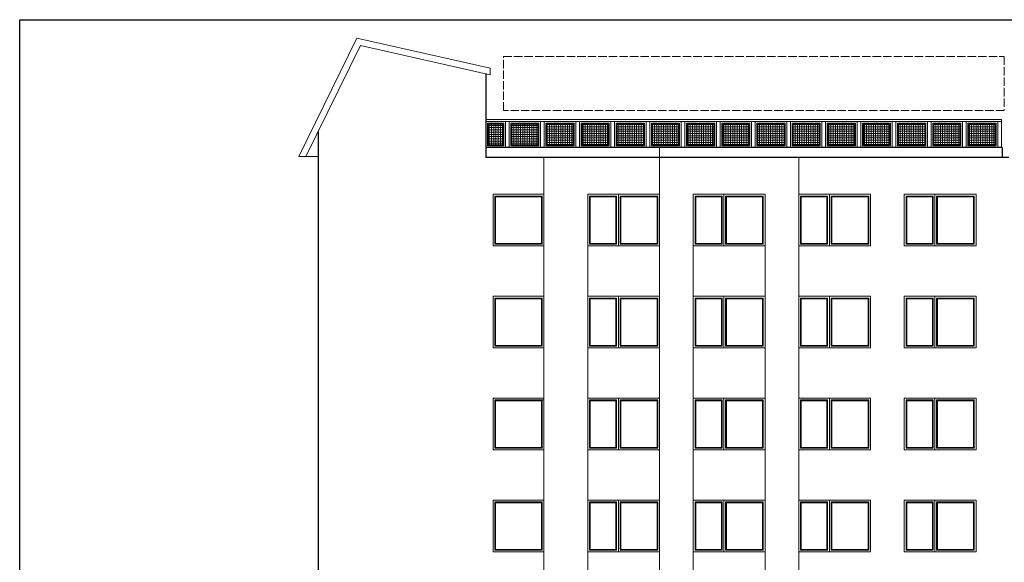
# Model space of a CAD drawing. Header units: millimetres. Extents: x -26513 to 76799, y 0 to 112149.
# Tile 65 of 98: x 27830 to 30630, y 103609 to 105152. Entities that reach past the tile are written whole.
import ezdxf

# ---------------------------------------------------------------- set-up
doc = ezdxf.new("R2010")
doc.units = ezdxf.units.MM
doc.header["$LTSCALE"] = 2
doc.linetypes.add('ACAD_ISO02W100', pattern=[15, 12, -3])
for name, color, linetype, lineweight in [('hacz  do wyłaczenia', 161, 'Continuous', 5), ('stolarka', 6, 'Continuous', 9), ('widok', 3, 'Continuous', 13)]:
    doc.layers.add(name, color=color, linetype=linetype, lineweight=lineweight)
doc.layers.add('istn.śiany', color=2, linetype='Continuous')
pattern_1 = [(0, (0, 3628.307), (0, 6.35), []), (90, (0, 3628.307), (-6.35, 4e-16), [])]

msp = doc.modelspace()

# ---------------------------------------------------------------- hatches: boundary and pattern name
at = {"layer": 'hacz  do wyłaczenia', "linetype": 'Continuous'}
h = msp.add_hatch(dxfattribs=at)
h.set_pattern_fill('NET', color=256, scale=2, style=0)
h.paths.add_polyline_path([(29203.7, 104854.4), (29163.7, 104854.4), (29163.7, 104796.4), (29203.7, 104796.4)])
h.paths.add_polyline_path([(29229.7, 104796.4), (29303.7, 104796.4), (29303.7, 104854.4), (29229.7, 104854.4)])
h = msp.add_hatch(dxfattribs=at)
h.set_pattern_fill('NET', color=256, scale=2, style=0)
h.set_pattern_definition(pattern_1)
h.paths.add_polyline_path([(29329.7, 104796.4), (29403.7, 104796.4), (29403.7, 104854.4), (29329.7, 104854.4)])
h = msp.add_hatch(dxfattribs=at)
h.set_pattern_fill('NET', color=256, scale=2, style=0)
h.set_pattern_definition(pattern_1)
h.paths.add_polyline_path([(29429.7, 104796.4), (29503.7, 104796.4), (29503.7, 104854.4), (29429.7, 104854.4)])
h = msp.add_hatch(dxfattribs=at)
h.set_pattern_fill('NET', color=256, scale=2, style=0)
h.set_pattern_definition(pattern_1)
h.paths.add_polyline_path([(29529.7, 104796.4), (29603.7, 104796.4), (29603.7, 104854.4), (29529.7, 104854.4)])
h = msp.add_hatch(dxfattribs=at)
h.set_pattern_fill('NET', color=256, scale=2, style=0)
h.set_pattern_definition(pattern_1)
h.paths.add_polyline_path([(29629.7, 104796.4), (29703.7, 104796.4), (29703.7, 104854.4), (29629.7, 104854.4)])
h = msp.add_hatch(dxfattribs=at)
h.set_pattern_fill('NET', color=256, scale=2, style=0)
h.set_pattern_definition(pattern_1)
h.paths.add_polyline_path([(29729.7, 104796.4), (29803.7, 104796.4), (29803.7, 104854.4), (29729.7, 104854.4)])
h = msp.add_hatch(dxfattribs=at)
h.set_pattern_fill('NET', color=256, scale=2, style=0)
h.set_pattern_definition(pattern_1)
h.paths.add_polyline_path([(29829.7, 104796.4), (29903.7, 104796.4), (29903.7, 104854.4), (29829.7, 104854.4)])
h = msp.add_hatch(dxfattribs=at)
h.set_pattern_fill('NET', color=256, scale=2, style=0)
h.set_pattern_definition(pattern_1)
h.paths.add_polyline_path([(29929.7, 104796.4), (30003.7, 104796.4), (30003.7, 104854.4), (29929.7, 104854.4)])
h = msp.add_hatch(dxfattribs=at)
h.set_pattern_fill('NET', color=256, scale=2, style=0)
h.set_pattern_definition(pattern_1)
h.paths.add_polyline_path([(30029.7, 104796.4), (30103.7, 104796.4), (30103.7, 104854.4), (30029.7, 104854.4)])
h = msp.add_hatch(dxfattribs=at)
h.set_pattern_fill('NET', color=256, scale=2, style=0)
h.set_pattern_definition(pattern_1)
h.paths.add_polyline_path([(30129.7, 104796.4), (30203.7, 104796.4), (30203.7, 104854.4), (30129.7, 104854.4)])
h = msp.add_hatch(dxfattribs=at)
h.set_pattern_fill('NET', color=256, scale=2, style=0)
h.set_pattern_definition(pattern_1)
h.paths.add_polyline_path([(30229.7, 104796.4), (30303.7, 104796.4), (30303.7, 104854.4), (30229.7, 104854.4)])
h = msp.add_hatch(dxfattribs=at)
h.set_pattern_fill('NET', color=256, scale=2, style=0)
h.set_pattern_definition(pattern_1)
h.paths.add_polyline_path([(30329.7, 104796.4), (30403.7, 104796.4), (30403.7, 104854.4), (30329.7, 104854.4)])
h = msp.add_hatch(dxfattribs=at)
h.set_pattern_fill('NET', color=256, scale=2, style=0)
h.set_pattern_definition(pattern_1)
h.paths.add_polyline_path([(30429.7, 104796.4), (30503.7, 104796.4), (30503.7, 104854.4), (30429.7, 104854.4)])
h = msp.add_hatch(dxfattribs=at)
h.set_pattern_fill('NET', color=256, scale=2, style=0)
h.set_pattern_definition(pattern_1)
h.paths.add_polyline_path([(30529.7, 104796.4), (30603.7, 104796.4), (30603.7, 104854.4), (30529.7, 104854.4)])

# ---------------------------------------------------------------- linework, layer by layer
msp.add_lwpolyline([(32030.3, 102191.8), (27830.3, 102191.8), (27830.3, 105151.8), (32030.3, 105151.8)], close=True)
at = {"layer": 'istn.śiany'}
for p, q in [((29155.7, 104998.5), (29155.7, 104760.4)), ((28697.7, 104874.9), (28697.7, 104874.8)), ((28678.7, 104833.6), (28678.7, 103075.3)), ((30623.7, 104788.4), (29155.7, 104788.4)), ((30623.7, 104788.4), (30623.7, 104760.4)), ((30642.7, 104760.4), (29155.7, 104760.4))]:
    msp.add_line(p, q, dxfattribs=at)
at = {"layer": 'stolarka'}
for p, q in [((29649.7, 104790.4), (29649.7, 102923.4)), ((29320.7, 104760.4), (29320.7, 102972.4)), ((30045.7, 104760.4), (30045.7, 102893.4)), ((29176.7, 104655.4), (29176.7, 104508.4)), ((29320.7, 104655.4), (29176.7, 104655.4)), ((29320.7, 104655.4), (29176.7, 104655.4)), ((29181.7, 104650.4), (29181.7, 104513.4)), ((29315.7, 104650.4), (29181.7, 104650.4)), ((29183.7, 104648.4), (29183.7, 104513.4)), ((29313.7, 104648.4), (29183.7, 104648.4)), ((29313.7, 104648.4), (29313.7, 104515.4)), ((29315.7, 104650.4), (29315.7, 104513.4)), ((29320.7, 104655.4), (29320.7, 104508.4)), ((29445.7, 104655.4), (29445.7, 104508.4)), ((29649.7, 104655.4), (29445.7, 104655.4)), ((29527.7, 104650.4), (29450.7, 104650.4)), ((29450.7, 104650.4), (29450.7, 104513.4)), ((29452.7, 104648.4), (29452.7, 104515.4)), ((29525.7, 104648.4), (29452.7, 104648.4)), ((29525.7, 104648.4), (29525.7, 104515.4)), ((29527.7, 104650.4), (29527.7, 104513.4)), ((29532.7, 104655.4), (29532.7, 104508.4)), ((29537.7, 104650.4), (29537.7, 104513.4)), ((29644.7, 104650.4), (29537.7, 104650.4)), ((29539.7, 104648.4), (29539.7, 104515.4)), ((29642.7, 104648.4), (29539.7, 104648.4)), ((29642.7, 104648.4), (29642.7, 104515.4)), ((29644.7, 104650.4), (29644.7, 104513.4)), ((29949.7, 104655.4), (29745.7, 104655.4)), ((29745.7, 104655.4), (29745.7, 102972.4)), ((29750.7, 104650.4), (29750.7, 104513.4)), ((29827.7, 104650.4), (29750.7, 104650.4)), ((29752.7, 104648.4), (29752.7, 104515.4)), ((29825.7, 104648.4), (29752.7, 104648.4)), ((29825.7, 104648.4), (29825.7, 104515.4)), ((29827.7, 104650.4), (29827.7, 104513.4)), ((29832.7, 104655.4), (29832.7, 104508.4)), ((29944.7, 104650.4), (29837.7, 104650.4)), ((29837.7, 104650.4), (29837.7, 104513.4)), ((29942.7, 104648.4), (29839.7, 104648.4)), ((29839.7, 104648.4), (29839.7, 104515.4)), ((29942.7, 104648.4), (29942.7, 104515.4)), ((29944.7, 104650.4), (29944.7, 104513.4)), ((29949.7, 104655.4), (29949.7, 102972.4)), ((30249.7, 104655.4), (30045.7, 104655.4)), ((30050.7, 104650.4), (30050.7, 104513.4)), ((30127.7, 104650.4), (30050.7, 104650.4)), ((30052.7, 104648.4), (30052.7, 104515.4)), ((30125.7, 104648.4), (30052.7, 104648.4)), ((30125.7, 104648.4), (30125.7, 104515.4)), ((30127.7, 104650.4), (30127.7, 104513.4)), ((30132.7, 104655.4), (30132.7, 104508.4)), ((30244.7, 104650.4), (30137.7, 104650.4)), ((30137.7, 104650.4), (30137.7, 104513.4)), ((30242.7, 104648.4), (30139.7, 104648.4)), ((30139.7, 104648.4), (30139.7, 104515.4)), ((30242.7, 104648.4), (30242.7, 104515.4)), ((30244.7, 104650.4), (30244.7, 104513.4)), ((30249.7, 104655.4), (30249.7, 104508.4)), ((30345.7, 104655.4), (30345.7, 104508.4)), ((30549.7, 104655.4), (30345.7, 104655.4)), ((30427.7, 104650.4), (30350.7, 104650.4)), ((30350.7, 104650.4), (30350.7, 104513.4)), ((30425.7, 104648.4), (30352.7, 104648.4)), ((30352.7, 104648.4), (30352.7, 104515.4)), ((30425.7, 104648.4), (30425.7, 104515.4)), ((30427.7, 104650.4), (30427.7, 104513.4)), ((30432.7, 104655.4), (30432.7, 104508.4)), ((30544.7, 104650.4), (30437.7, 104650.4)), ((30437.7, 104650.4), (30437.7, 104513.4)), ((30542.7, 104648.4), (30439.7, 104648.4)), ((30439.7, 104648.4), (30439.7, 104515.4)), ((30542.7, 104648.4), (30542.7, 104515.4)), ((30544.7, 104650.4), (30544.7, 104513.4)), ((30549.7, 104655.4), (30549.7, 104508.4)), ((29320.7, 104508.4), (29176.7, 104508.4)), ((29320.7, 104508.4), (29176.7, 104508.4)), ((29313.7, 104515.4), (29181.7, 104515.4)), ((29315.7, 104513.4), (29181.7, 104513.4)), ((29649.7, 104508.4), (29445.7, 104508.4)), ((29445.7, 104508.4), (29445.7, 102972.4)), ((29527.7, 104513.4), (29450.7, 104513.4)), ((29525.7, 104515.4), (29452.7, 104515.4)), ((29644.7, 104513.4), (29537.7, 104513.4)), ((29642.7, 104515.4), (29539.7, 104515.4)), ((29949.7, 104508.4), (29745.7, 104508.4)), ((29827.7, 104513.4), (29750.7, 104513.4)), ((29825.7, 104515.4), (29752.7, 104515.4)), ((29944.7, 104513.4), (29837.7, 104513.4)), ((29942.7, 104515.4), (29839.7, 104515.4)), ((30249.7, 104508.4), (30045.7, 104508.4)), ((30127.7, 104513.4), (30050.7, 104513.4)), ((30125.7, 104515.4), (30052.7, 104515.4)), ((30244.7, 104513.4), (30137.7, 104513.4)), ((30242.7, 104515.4), (30139.7, 104515.4)), ((30549.7, 104508.4), (30345.7, 104508.4)), ((30427.7, 104513.4), (30350.7, 104513.4)), ((30425.7, 104515.4), (30352.7, 104515.4)), ((30544.7, 104513.4), (30437.7, 104513.4)), ((30542.7, 104515.4), (30439.7, 104515.4)), ((29320.7, 104365.4), (29176.7, 104365.4)), ((29176.7, 104365.4), (29176.7, 104218.4)), ((29315.7, 104360.4), (29181.7, 104360.4)), ((29181.7, 104360.4), (29181.7, 104223.4)), ((29183.7, 104358.4), (29183.7, 104223.4)), ((29313.7, 104358.4), (29183.7, 104358.4)), ((29313.7, 104358.4), (29313.7, 104225.4)), ((29315.7, 104360.4), (29315.7, 104223.4)), ((29320.7, 104365.4), (29320.7, 104218.4)), ((29445.7, 104365.4), (29445.7, 104218.4)), ((29649.7, 104365.4), (29445.7, 104365.4)), ((29450.7, 104360.4), (29450.7, 104223.4)), ((29527.7, 104360.4), (29450.7, 104360.4)), ((29525.7, 104358.4), (29452.7, 104358.4)), ((29452.7, 104358.4), (29452.7, 104225.4)), ((29525.7, 104358.4), (29525.7, 104225.4)), ((29527.7, 104360.4), (29527.7, 104223.4)), ((29532.7, 104365.4), (29532.7, 104218.4)), ((29644.7, 104360.4), (29537.7, 104360.4)), ((29537.7, 104360.4), (29537.7, 104223.4)), ((29642.7, 104358.4), (29539.7, 104358.4)), ((29539.7, 104358.4), (29539.7, 104225.4)), ((29642.7, 104358.4), (29642.7, 104225.4)), ((29644.7, 104360.4), (29644.7, 104223.4)), ((29949.7, 104365.4), (29745.7, 104365.4)), ((29827.7, 104360.4), (29750.7, 104360.4)), ((29750.7, 104360.4), (29750.7, 104223.4)), ((29825.7, 104358.4), (29752.7, 104358.4)), ((29752.7, 104358.4), (29752.7, 104225.4)), ((29825.7, 104358.4), (29825.7, 104225.4)), ((29827.7, 104360.4), (29827.7, 104223.4)), ((29832.7, 104365.4), (29832.7, 104218.4)), ((29837.7, 104360.4), (29837.7, 104223.4)), ((29944.7, 104360.4), (29837.7, 104360.4)), ((29839.7, 104358.4), (29839.7, 104225.4)), ((29942.7, 104358.4), (29839.7, 104358.4)), ((29942.7, 104358.4), (29942.7, 104225.4)), ((29944.7, 104360.4), (29944.7, 104223.4)), ((30249.7, 104365.4), (30045.7, 104365.4)), ((30127.7, 104360.4), (30050.7, 104360.4)), ((30050.7, 104360.4), (30050.7, 104223.4)), ((30125.7, 104358.4), (30052.7, 104358.4)), ((30052.7, 104358.4), (30052.7, 104225.4)), ((30125.7, 104358.4), (30125.7, 104225.4)), ((30127.7, 104360.4), (30127.7, 104223.4)), ((30132.7, 104365.4), (30132.7, 104218.4)), ((30137.7, 104360.4), (30137.7, 104223.4)), ((30244.7, 104360.4), (30137.7, 104360.4)), ((30139.7, 104358.4), (30139.7, 104225.4)), ((30242.7, 104358.4), (30139.7, 104358.4)), ((30242.7, 104358.4), (30242.7, 104225.4)), ((30244.7, 104360.4), (30244.7, 104223.4)), ((30249.7, 104365.4), (30249.7, 104218.4)), ((30345.7, 104365.4), (30345.7, 104218.4)), ((30549.7, 104365.4), (30345.7, 104365.4)), ((30350.7, 104360.4), (30350.7, 104223.4)), ((30427.7, 104360.4), (30350.7, 104360.4)), ((30352.7, 104358.4), (30352.7, 104225.4)), ((30425.7, 104358.4), (30352.7, 104358.4)), ((30425.7, 104358.4), (30425.7, 104225.4)), ((30427.7, 104360.4), (30427.7, 104223.4)), ((30432.7, 104365.4), (30432.7, 104218.4)), ((30437.7, 104360.4), (30437.7, 104223.4)), ((30544.7, 104360.4), (30437.7, 104360.4)), ((30439.7, 104358.4), (30439.7, 104225.4)), ((30542.7, 104358.4), (30439.7, 104358.4)), ((30542.7, 104358.4), (30542.7, 104225.4)), ((30544.7, 104360.4), (30544.7, 104223.4)), ((30549.7, 104365.4), (30549.7, 104218.4)), ((29320.7, 104218.4), (29176.7, 104218.4)), ((29313.7, 104225.4), (29181.7, 104225.4)), ((29315.7, 104223.4), (29181.7, 104223.4)), ((29649.7, 104218.4), (29445.7, 104218.4)), ((29527.7, 104223.4), (29450.7, 104223.4)), ((29525.7, 104225.4), (29452.7, 104225.4)), ((29644.7, 104223.4), (29537.7, 104223.4)), ((29642.7, 104225.4), (29539.7, 104225.4)), ((29949.7, 104218.4), (29745.7, 104218.4)), ((29827.7, 104223.4), (29750.7, 104223.4)), ((29825.7, 104225.4), (29752.7, 104225.4)), ((29944.7, 104223.4), (29837.7, 104223.4)), ((29942.7, 104225.4), (29839.7, 104225.4)), ((30249.7, 104218.4), (30045.7, 104218.4)), ((30127.7, 104223.4), (30050.7, 104223.4)), ((30125.7, 104225.4), (30052.7, 104225.4)), ((30244.7, 104223.4), (30137.7, 104223.4)), ((30242.7, 104225.4), (30139.7, 104225.4)), ((30549.7, 104218.4), (30345.7, 104218.4)), ((30427.7, 104223.4), (30350.7, 104223.4)), ((30425.7, 104225.4), (30352.7, 104225.4)), ((30544.7, 104223.4), (30437.7, 104223.4)), ((30542.7, 104225.4), (30439.7, 104225.4)), ((29320.7, 104075.4), (29176.7, 104075.4)), ((29176.7, 104075.4), (29176.7, 103928.4)), ((29320.7, 104070.4), (29181.7, 104070.4)), ((29181.7, 104070.4), (29181.7, 103933.4)), ((29315.7, 104070.4), (29315.7, 103933.4)), ((29320.7, 104075.4), (29320.7, 103928.4)), ((29445.7, 104075.4), (29445.7, 103928.4)), ((29649.7, 104075.4), (29445.7, 104075.4)), ((29450.7, 104070.4), (29450.7, 103933.4)), ((29527.7, 104070.4), (29450.7, 104070.4)), ((29527.7, 104070.4), (29527.7, 103933.4)), ((29532.7, 104075.4), (29532.7, 103928.4)), ((29644.7, 104070.4), (29537.7, 104070.4)), ((29537.7, 104070.4), (29537.7, 103933.4)), ((29644.7, 104070.4), (29644.7, 103933.4)), ((29949.7, 104075.4), (29745.7, 104075.4)), ((29827.7, 104070.4), (29750.7, 104070.4)), ((29750.7, 104070.4), (29750.7, 103933.4)), ((29827.7, 104070.4), (29827.7, 103933.4)), ((29832.7, 104075.4), (29832.7, 103928.4)), ((29837.7, 104070.4), (29837.7, 103933.4)), ((29944.7, 104070.4), (29837.7, 104070.4)), ((29944.7, 104070.4), (29944.7, 103933.4)), ((30249.7, 104075.4), (30045.7, 104075.4)), ((30127.7, 104070.4), (30050.7, 104070.4)), ((30050.7, 104070.4), (30050.7, 103933.4)), ((30127.7, 104070.4), (30127.7, 103933.4)), ((30132.7, 104075.4), (30132.7, 103928.4)), ((30137.7, 104070.4), (30137.7, 103933.4)), ((30244.7, 104070.4), (30137.7, 104070.4)), ((30244.7, 104070.4), (30244.7, 103933.4)), ((30249.7, 104075.4), (30249.7, 103928.4)), ((30345.7, 104075.4), (30345.7, 103928.4)), ((30549.7, 104075.4), (30345.7, 104075.4)), ((30350.7, 104070.4), (30350.7, 103933.4)), ((30427.7, 104070.4), (30350.7, 104070.4)), ((30427.7, 104070.4), (30427.7, 103933.4)), ((30432.7, 104075.4), (30432.7, 103928.4)), ((30437.7, 104070.4), (30437.7, 103933.4)), ((30544.7, 104070.4), (30437.7, 104070.4)), ((30544.7, 104070.4), (30544.7, 103933.4)), ((30549.7, 104075.4), (30549.7, 103928.4)), ((29183.7, 104068.4), (29183.7, 103933.4)), ((29313.7, 104068.4), (29183.7, 104068.4)), ((29313.7, 104068.4), (29313.7, 103935.4)), ((29525.7, 104068.4), (29452.7, 104068.4)), ((29452.7, 104068.4), (29452.7, 103935.4)), ((29525.7, 104068.4), (29525.7, 103935.4)), ((29642.7, 104068.4), (29539.7, 104068.4)), ((29539.7, 104068.4), (29539.7, 103935.4)), ((29642.7, 104068.4), (29642.7, 103935.4)), ((29825.7, 104068.4), (29752.7, 104068.4)), ((29752.7, 104068.4), (29752.7, 103935.4)), ((29825.7, 104068.4), (29825.7, 103935.4)), ((29839.7, 104068.4), (29839.7, 103935.4)), ((29942.7, 104068.4), (29839.7, 104068.4)), ((29942.7, 104068.4), (29942.7, 103935.4)), ((30125.7, 104068.4), (30052.7, 104068.4)), ((30052.7, 104068.4), (30052.7, 103935.4)), ((30125.7, 104068.4), (30125.7, 103935.4)), ((30139.7, 104068.4), (30139.7, 103935.4)), ((30242.7, 104068.4), (30139.7, 104068.4)), ((30242.7, 104068.4), (30242.7, 103935.4)), ((30352.7, 104068.4), (30352.7, 103935.4)), ((30425.7, 104068.4), (30352.7, 104068.4)), ((30425.7, 104068.4), (30425.7, 103935.4)), ((30439.7, 104068.4), (30439.7, 103935.4)), ((30542.7, 104068.4), (30439.7, 104068.4)), ((30542.7, 104068.4), (30542.7, 103935.4)), ((29313.7, 103935.4), (29181.7, 103935.4)), ((29315.7, 103933.4), (29181.7, 103933.4)), ((29527.7, 103933.4), (29450.7, 103933.4)), ((29525.7, 103935.4), (29452.7, 103935.4)), ((29644.7, 103933.4), (29537.7, 103933.4)), ((29642.7, 103935.4), (29539.7, 103935.4)), ((29827.7, 103933.4), (29750.7, 103933.4)), ((29825.7, 103935.4), (29752.7, 103935.4)), ((29944.7, 103933.4), (29837.7, 103933.4)), ((29942.7, 103935.4), (29839.7, 103935.4)), ((30127.7, 103933.4), (30050.7, 103933.4)), ((30125.7, 103935.4), (30052.7, 103935.4)), ((30244.7, 103933.4), (30137.7, 103933.4)), ((30242.7, 103935.4), (30139.7, 103935.4)), ((30427.7, 103933.4), (30350.7, 103933.4)), ((30425.7, 103935.4), (30352.7, 103935.4)), ((30544.7, 103933.4), (30437.7, 103933.4)), ((30542.7, 103935.4), (30439.7, 103935.4)), ((29320.7, 103928.4), (29176.7, 103928.4)), ((29649.7, 103928.4), (29445.7, 103928.4)), ((29949.7, 103928.4), (29745.7, 103928.4)), ((30249.7, 103928.4), (30045.7, 103928.4)), ((30549.7, 103928.4), (30345.7, 103928.4)), ((29320.7, 103785.4), (29176.7, 103785.4)), ((29176.7, 103785.4), (29176.7, 103638.4)), ((29315.7, 103780.4), (29181.7, 103780.4)), ((29181.7, 103780.4), (29181.7, 103643.4)), ((29183.7, 103778.4), (29183.7, 103643.4)), ((29313.7, 103778.4), (29183.7, 103778.4)), ((29313.7, 103778.4), (29313.7, 103645.4)), ((29315.7, 103780.4), (29315.7, 103643.4)), ((29320.7, 103785.4), (29320.7, 103638.4)), ((29445.7, 103785.4), (29445.7, 103638.4)), ((29649.7, 103785.4), (29445.7, 103785.4)), ((29450.7, 103780.4), (29450.7, 103643.4)), ((29527.7, 103780.4), (29450.7, 103780.4)), ((29525.7, 103778.4), (29452.7, 103778.4)), ((29452.7, 103778.4), (29452.7, 103645.4)), ((29525.7, 103778.4), (29525.7, 103645.4)), ((29527.7, 103780.4), (29527.7, 103643.4)), ((29532.7, 103785.4), (29532.7, 103638.4)), ((29644.7, 103780.4), (29537.7, 103780.4)), ((29537.7, 103780.4), (29537.7, 103643.4)), ((29642.7, 103778.4), (29539.7, 103778.4)), ((29539.7, 103778.4), (29539.7, 103645.4)), ((29642.7, 103778.4), (29642.7, 103645.4)), ((29644.7, 103780.4), (29644.7, 103643.4)), ((29949.7, 103785.4), (29745.7, 103785.4)), ((29827.7, 103780.4), (29750.7, 103780.4)), ((29750.7, 103780.4), (29750.7, 103643.4)), ((29825.7, 103778.4), (29752.7, 103778.4)), ((29752.7, 103778.4), (29752.7, 103645.4)), ((29825.7, 103778.4), (29825.7, 103645.4)), ((29827.7, 103780.4), (29827.7, 103643.4)), ((29832.7, 103785.4), (29832.7, 103638.4)), ((29837.7, 103780.4), (29837.7, 103643.4)), ((29944.7, 103780.4), (29837.7, 103780.4)), ((29839.7, 103778.4), (29839.7, 103645.4)), ((29942.7, 103778.4), (29839.7, 103778.4)), ((29942.7, 103778.4), (29942.7, 103645.4)), ((29944.7, 103780.4), (29944.7, 103643.4)), ((30249.7, 103785.4), (30045.7, 103785.4)), ((30127.7, 103780.4), (30050.7, 103780.4)), ((30050.7, 103780.4), (30050.7, 103643.4)), ((30125.7, 103778.4), (30052.7, 103778.4)), ((30052.7, 103778.4), (30052.7, 103645.4)), ((30125.7, 103778.4), (30125.7, 103645.4)), ((30127.7, 103780.4), (30127.7, 103643.4)), ((30132.7, 103785.4), (30132.7, 103638.4)), ((30137.7, 103780.4), (30137.7, 103643.4)), ((30244.7, 103780.4), (30137.7, 103780.4)), ((30139.7, 103778.4), (30139.7, 103645.4)), ((30244.7, 103778.4), (30139.7, 103778.4)), ((30242.7, 103778.4), (30242.7, 103645.4)), ((30244.7, 103780.4), (30244.7, 103643.4)), ((30249.7, 103785.4), (30249.7, 103638.4)), ((30345.7, 103785.4), (30345.7, 103638.4)), ((30549.7, 103785.4), (30345.7, 103785.4)), ((30350.7, 103780.4), (30350.7, 103643.4)), ((30427.7, 103780.4), (30350.7, 103780.4)), ((30352.7, 103778.4), (30352.7, 103645.4)), ((30425.7, 103778.4), (30352.7, 103778.4)), ((30425.7, 103778.4), (30425.7, 103645.4)), ((30427.7, 103780.4), (30427.7, 103643.4)), ((30432.7, 103785.4), (30432.7, 103638.4)), ((30437.7, 103780.4), (30437.7, 103643.4)), ((30544.7, 103780.4), (30437.7, 103780.4)), ((30439.7, 103778.4), (30439.7, 103645.4)), ((30542.7, 103778.4), (30439.7, 103778.4)), ((30542.7, 103778.4), (30542.7, 103645.4)), ((30544.7, 103780.4), (30544.7, 103643.4)), ((30549.7, 103785.4), (30549.7, 103638.4)), ((29320.7, 103638.4), (29176.7, 103638.4)), ((29313.7, 103645.4), (29181.7, 103645.4)), ((29315.7, 103643.4), (29181.7, 103643.4)), ((29649.7, 103638.4), (29445.7, 103638.4)), ((29527.7, 103643.4), (29450.7, 103643.4)), ((29525.7, 103645.4), (29452.7, 103645.4)), ((29644.7, 103643.4), (29537.7, 103643.4)), ((29642.7, 103645.4), (29539.7, 103645.4)), ((29949.7, 103638.4), (29745.7, 103638.4)), ((29827.7, 103643.4), (29750.7, 103643.4)), ((29825.7, 103645.4), (29752.7, 103645.4)), ((29944.7, 103643.4), (29837.7, 103643.4)), ((29942.7, 103645.4), (29839.7, 103645.4)), ((30249.7, 103638.4), (30045.7, 103638.4)), ((30127.7, 103643.4), (30050.7, 103643.4)), ((30125.7, 103645.4), (30052.7, 103645.4)), ((30244.7, 103643.4), (30137.7, 103643.4)), ((30242.7, 103645.4), (30139.7, 103645.4)), ((30549.7, 103638.4), (30345.7, 103638.4)), ((30427.7, 103643.4), (30350.7, 103643.4)), ((30425.7, 103645.4), (30352.7, 103645.4)), ((30544.7, 103643.4), (30437.7, 103643.4)), ((30542.7, 103645.4), (30439.7, 103645.4))]:
    msp.add_line(p, q, dxfattribs=at)
at = {"layer": 'stolarka', "linetype": 'ACAD_ISO02W100'}
msp.add_lwpolyline([(29205.7, 105047.6), (30629.9, 105047.6), (30629.9, 104893.5), (29205.7, 104893.5)], close=True, dxfattribs=at)
at = {"layer": 'widok'}
for p, q in [((28623.7, 104762.5), (28789.3, 105099)), ((28643.7, 104762.5), (28799.2, 105078.3)), ((29168.4, 105013.8), (28789.3, 105099)), ((29168.4, 104995.3), (28799.2, 105078.3)), ((29168.4, 105013.9), (29168.4, 104995.3)), ((29168.4, 105013.8), (29168.4, 104995.3)), ((30621.7, 104868.4), (29155.7, 104868.4)), ((30621.7, 104862.4), (29155.7, 104862.4)), ((29155.7, 104862.4), (29155.7, 104788.4)), ((29160.7, 104857.4), (29160.7, 104793.4)), ((29160.7, 104857.4), (29160.7, 104793.4)), ((29206.7, 104857.4), (29160.7, 104857.4)), ((29206.7, 104857.4), (29160.7, 104857.4)), ((29163.7, 104854.4), (29163.7, 104796.4)), ((29203.7, 104854.4), (29163.7, 104854.4)), ((29203.7, 104854.4), (29203.7, 104796.4)), ((29206.7, 104857.4), (29206.7, 104793.4)), ((29206.7, 104857.4), (29206.7, 104793.4)), ((29211.7, 104862.4), (29211.7, 104788.4)), ((29221.7, 104862.4), (29221.7, 104788.4)), ((29226.7, 104857.4), (29226.7, 104793.4)), ((29226.7, 104857.4), (29226.7, 104793.4)), ((29306.7, 104857.4), (29226.7, 104857.4)), ((29306.7, 104857.4), (29226.7, 104857.4)), ((29229.7, 104854.4), (29229.7, 104796.4)), ((29303.7, 104854.4), (29229.7, 104854.4)), ((29303.7, 104854.4), (29303.7, 104796.4)), ((29306.7, 104857.4), (29306.7, 104793.4)), ((29306.7, 104857.4), (29306.7, 104793.4)), ((29311.7, 104862.4), (29311.7, 104788.4)), ((29321.7, 104862.4), (29321.7, 104788.4)), ((29326.7, 104857.4), (29326.7, 104793.4)), ((29406.7, 104857.4), (29326.7, 104857.4)), ((29329.7, 104854.4), (29329.7, 104796.4)), ((29403.7, 104854.4), (29329.7, 104854.4)), ((29403.7, 104854.4), (29403.7, 104796.4)), ((29406.7, 104857.4), (29406.7, 104793.4)), ((29411.7, 104862.4), (29411.7, 104788.4)), ((29421.7, 104862.4), (29421.7, 104788.4)), ((29426.7, 104857.4), (29426.7, 104793.4)), ((29426.7, 104857.4), (29426.7, 104793.4)), ((29506.7, 104857.4), (29426.7, 104857.4)), ((29506.7, 104857.4), (29426.7, 104857.4)), ((29429.7, 104854.4), (29429.7, 104796.4)), ((29503.7, 104854.4), (29429.7, 104854.4)), ((29503.7, 104854.4), (29503.7, 104796.4)), ((29506.7, 104857.4), (29506.7, 104793.4)), ((29506.7, 104857.4), (29506.7, 104793.4)), ((29511.7, 104862.4), (29511.7, 104788.4)), ((29521.7, 104862.4), (29521.7, 104788.4)), ((29526.7, 104857.4), (29526.7, 104793.4)), ((29526.7, 104857.4), (29526.7, 104793.4)), ((29606.7, 104857.4), (29526.7, 104857.4)), ((29606.7, 104857.4), (29526.7, 104857.4)), ((29529.7, 104854.4), (29529.7, 104796.4)), ((29603.7, 104854.4), (29529.7, 104854.4)), ((29603.7, 104854.4), (29603.7, 104796.4)), ((29606.7, 104857.4), (29606.7, 104793.4)), ((29606.7, 104857.4), (29606.7, 104793.4)), ((29611.7, 104862.4), (29611.7, 104788.4)), ((29621.7, 104862.4), (29621.7, 104788.4)), ((29626.7, 104857.4), (29626.7, 104793.4)), ((29626.7, 104857.4), (29626.7, 104793.4)), ((29706.7, 104857.4), (29626.7, 104857.4)), ((29706.7, 104857.4), (29626.7, 104857.4)), ((29629.7, 104854.4), (29629.7, 104796.4)), ((29703.7, 104854.4), (29629.7, 104854.4)), ((29703.7, 104854.4), (29703.7, 104796.4)), ((29706.7, 104857.4), (29706.7, 104793.4)), ((29706.7, 104857.4), (29706.7, 104793.4)), ((29711.7, 104862.4), (29711.7, 104788.4)), ((29721.7, 104862.4), (29721.7, 104788.4)), ((29726.7, 104857.4), (29726.7, 104793.4)), ((29726.7, 104857.4), (29726.7, 104793.4)), ((29806.7, 104857.4), (29726.7, 104857.4)), ((29806.7, 104857.4), (29726.7, 104857.4)), ((29729.7, 104854.4), (29729.7, 104796.4)), ((29803.7, 104854.4), (29729.7, 104854.4)), ((29803.7, 104854.4), (29803.7, 104796.4)), ((29806.7, 104857.4), (29806.7, 104793.4)), ((29806.7, 104857.4), (29806.7, 104793.4)), ((29811.7, 104862.4), (29811.7, 104788.4)), ((29821.7, 104862.4), (29821.7, 104788.4)), ((29826.7, 104857.4), (29826.7, 104793.4)), ((29906.7, 104857.4), (29826.7, 104857.4)), ((29829.7, 104854.4), (29829.7, 104796.4)), ((29903.7, 104854.4), (29829.7, 104854.4)), ((29903.7, 104854.4), (29903.7, 104796.4)), ((29906.7, 104857.4), (29906.7, 104793.4)), ((29911.7, 104862.4), (29911.7, 104788.4)), ((29921.7, 104862.4), (29921.7, 104788.4)), ((30006.7, 104857.4), (29926.7, 104857.4)), ((29926.7, 104857.4), (29926.7, 104793.4)), ((30006.7, 104857.4), (29926.7, 104857.4)), ((29926.7, 104857.4), (29926.7, 104793.4)), ((29929.7, 104854.4), (29929.7, 104796.4)), ((30003.7, 104854.4), (29929.7, 104854.4)), ((30003.7, 104854.4), (30003.7, 104796.4)), ((30006.7, 104857.4), (30006.7, 104793.4)), ((30006.7, 104857.4), (30006.7, 104793.4)), ((30011.7, 104862.4), (30011.7, 104788.4)), ((30021.7, 104862.4), (30021.7, 104788.4)), ((30106.7, 104857.4), (30026.7, 104857.4)), ((30026.7, 104857.4), (30026.7, 104793.4)), ((30106.7, 104857.4), (30026.7, 104857.4)), ((30026.7, 104857.4), (30026.7, 104793.4)), ((30029.7, 104854.4), (30029.7, 104796.4)), ((30103.7, 104854.4), (30029.7, 104854.4)), ((30103.7, 104854.4), (30103.7, 104796.4)), ((30106.7, 104857.4), (30106.7, 104793.4)), ((30106.7, 104857.4), (30106.7, 104793.4)), ((30111.7, 104862.4), (30111.7, 104788.4)), ((30121.7, 104862.4), (30121.7, 104788.4)), ((30206.7, 104857.4), (30126.7, 104857.4)), ((30126.7, 104857.4), (30126.7, 104793.4)), ((30206.7, 104857.4), (30126.7, 104857.4)), ((30126.7, 104857.4), (30126.7, 104793.4)), ((30129.7, 104854.4), (30129.7, 104796.4)), ((30203.7, 104854.4), (30129.7, 104854.4)), ((30203.7, 104854.4), (30203.7, 104796.4)), ((30206.7, 104857.4), (30206.7, 104793.4)), ((30206.7, 104857.4), (30206.7, 104793.4)), ((30211.7, 104862.4), (30211.7, 104788.4)), ((30221.7, 104862.4), (30221.7, 104788.4)), ((30306.7, 104857.4), (30226.7, 104857.4)), ((30226.7, 104857.4), (30226.7, 104793.4)), ((30306.7, 104857.4), (30226.7, 104857.4)), ((30226.7, 104857.4), (30226.7, 104793.4)), ((30229.7, 104854.4), (30229.7, 104796.4)), ((30303.7, 104854.4), (30229.7, 104854.4)), ((30303.7, 104854.4), (30303.7, 104796.4)), ((30306.7, 104857.4), (30306.7, 104793.4)), ((30306.7, 104857.4), (30306.7, 104793.4)), ((30311.7, 104862.4), (30311.7, 104788.4)), ((30321.7, 104862.4), (30321.7, 104788.4)), ((30406.7, 104857.4), (30326.7, 104857.4)), ((30326.7, 104857.4), (30326.7, 104793.4)), ((30329.7, 104854.4), (30329.7, 104796.4)), ((30403.7, 104854.4), (30329.7, 104854.4)), ((30403.7, 104854.4), (30403.7, 104796.4)), ((30406.7, 104857.4), (30406.7, 104793.4)), ((30411.7, 104862.4), (30411.7, 104788.4)), ((30421.7, 104862.4), (30421.7, 104788.4)), ((30506.7, 104857.4), (30426.7, 104857.4)), ((30426.7, 104857.4), (30426.7, 104793.4)), ((30503.7, 104854.4), (30429.7, 104854.4)), ((30429.7, 104854.4), (30429.7, 104796.4)), ((30503.7, 104854.4), (30503.7, 104796.4)), ((30506.7, 104857.4), (30506.7, 104793.4)), ((30511.7, 104862.4), (30511.7, 104788.4)), ((30521.7, 104862.4), (30521.7, 104788.4)), ((30606.7, 104857.4), (30526.7, 104857.4)), ((30526.7, 104857.4), (30526.7, 104793.4)), ((30603.7, 104854.4), (30529.7, 104854.4)), ((30529.7, 104854.4), (30529.7, 104796.4)), ((30603.7, 104854.4), (30603.7, 104796.4)), ((30606.7, 104857.4), (30606.7, 104793.4)), ((30611.7, 104862.4), (30611.7, 104788.4)), ((30621.7, 104868.4), (30621.7, 104788.4)), ((29206.7, 104793.4), (29160.7, 104793.4)), ((29206.7, 104793.4), (29160.7, 104793.4)), ((29203.7, 104796.4), (29163.7, 104796.4)), ((29306.7, 104793.4), (29226.7, 104793.4)), ((29306.7, 104793.4), (29226.7, 104793.4)), ((29303.7, 104796.4), (29229.7, 104796.4)), ((29406.7, 104793.4), (29326.7, 104793.4)), ((29403.7, 104796.4), (29329.7, 104796.4)), ((29506.7, 104793.4), (29426.7, 104793.4)), ((29506.7, 104793.4), (29426.7, 104793.4)), ((29503.7, 104796.4), (29429.7, 104796.4)), ((29606.7, 104793.4), (29526.7, 104793.4)), ((29606.7, 104793.4), (29526.7, 104793.4)), ((29603.7, 104796.4), (29529.7, 104796.4)), ((29706.7, 104793.4), (29626.7, 104793.4)), ((29706.7, 104793.4), (29626.7, 104793.4)), ((29703.7, 104796.4), (29629.7, 104796.4)), ((29806.7, 104793.4), (29726.7, 104793.4)), ((29806.7, 104793.4), (29726.7, 104793.4)), ((29803.7, 104796.4), (29729.7, 104796.4)), ((29906.7, 104793.4), (29826.7, 104793.4)), ((29903.7, 104796.4), (29829.7, 104796.4)), ((30006.7, 104793.4), (29926.7, 104793.4)), ((30006.7, 104793.4), (29926.7, 104793.4)), ((30003.7, 104796.4), (29929.7, 104796.4)), ((30106.7, 104793.4), (30026.7, 104793.4)), ((30106.7, 104793.4), (30026.7, 104793.4)), ((30103.7, 104796.4), (30029.7, 104796.4)), ((30206.7, 104793.4), (30126.7, 104793.4)), ((30206.7, 104793.4), (30126.7, 104793.4)), ((30203.7, 104796.4), (30129.7, 104796.4)), ((30306.7, 104793.4), (30226.7, 104793.4)), ((30306.7, 104793.4), (30226.7, 104793.4)), ((30303.7, 104796.4), (30229.7, 104796.4)), ((30406.7, 104793.4), (30326.7, 104793.4)), ((30403.7, 104796.4), (30329.7, 104796.4)), ((30506.7, 104793.4), (30426.7, 104793.4)), ((30503.7, 104796.4), (30429.7, 104796.4)), ((30606.7, 104793.4), (30526.7, 104793.4)), ((30603.7, 104796.4), (30529.7, 104796.4)), ((28678.7, 104762.5), (28623.7, 104762.5))]:
    msp.add_line(p, q, dxfattribs=at)

doc.saveas('drawing.dxf')
